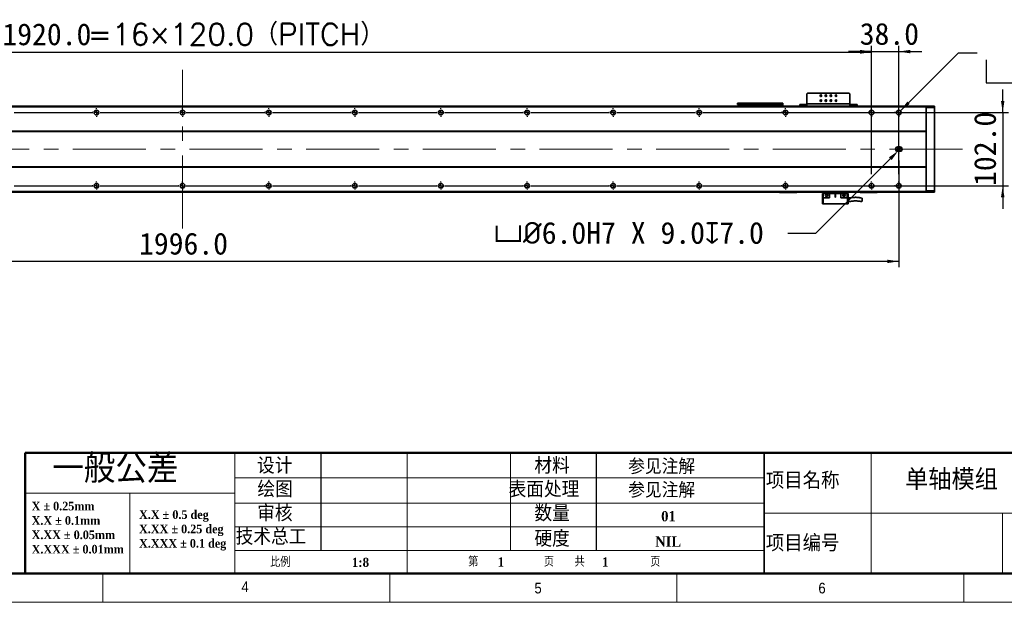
# Model space of a CAD drawing. Header units: millimetres. Extents: x 40 to 3320, y 40 to 2336.
# Tile 4 of 10: x 1164 to 2536, y 40 to 851. Entities that reach past the tile are written whole.
import ezdxf

# ---------------------------------------------------------------- set-up
doc = ezdxf.new("R2010")
doc.units = ezdxf.units.MM
doc.header["$LTSCALE"] = 8
doc.header["$PDSIZE"] = -1
doc.linetypes.add('CENTERX2', pattern=[20.32, 12.7, -2.54, 2.54, -2.54])
doc.layers.add('DIMNS', color=7, linetype='Continuous')
doc.layers.add('黑色实线', color=7, linetype='Continuous')
doc.styles.add('SLDTEXTSTYLE1', font='Gothic.ttf', dxfattribs={"width": 0.913})
doc.styles.add('SLDTEXTSTYLE2', font='timesbd.ttf', dxfattribs={"width": 0.933})
doc.styles.add('SLDTEXTSTYLE3', font='txt', dxfattribs={"bigfont": 'bigfont'})
doc.styles.add('SLDTEXTSTYLE4', font='txt', dxfattribs={"bigfont": 'bigfont'})
doc.styles.add('SLDTEXTSTYLE7', font='timesbd.ttf', dxfattribs={"width": 0.933, "bigfont": 'bigfont'})
doc.styles.add('SLDTEXTSTYLE8', font='txt')
doc.styles.add('SLDTEXTSTYLE9', font='txt', dxfattribs={"bigfont": 'bigfont'})
doc.dimstyles.new('SLDDIMSTYLE0', dxfattribs={"dimtxt": 30.4, "dimasz": 16, "dimexe": 0, "dimexo": 0.0625, "dimgap": 7.6, "dimtad": 2, "dimdec": 1, "dimrnd": 1e-09, "dimzin": 4, "dimdsep": 46, "dimtxsty": 'SLDTEXTSTYLE8', "dimsah": 1, "dimcen": 0.09, "dimadec": 0, "dimazin": 1, "dimtfac": 1, "dimtdec": 1, "dimtmove": 0, "dimatfit": 0, "dimfxl": 0, "dimfrac": 2, "dimtolj": 1, "dimtzin": 12, "dimarcsym": 0})
doc.dimstyles.new('SLDDIMSTYLE6', dxfattribs={"dimtxt": 30.4, "dimasz": 16, "dimexe": 0, "dimexo": 0.0625, "dimgap": 7.6, "dimtad": 2, "dimdec": 1, "dimrnd": 1e-09, "dimzin": 4, "dimdsep": 46, "dimtxsty": 'SLDTEXTSTYLE8', "dimsah": 1, "dimcen": 0.09, "dimadec": 0, "dimazin": 1, "dimtfac": 1, "dimtdec": 1, "dimtofl": 0, "dimtmove": 0, "dimatfit": 3, "dimfxl": 0, "dimfrac": 2, "dimtolj": 1, "dimtzin": 12, "dimarcsym": 0})
doc.dimstyles.new('SLDDIMSTYLE7', dxfattribs={"dimtxt": 30.4, "dimasz": 16, "dimexe": 0, "dimexo": 0.0625, "dimgap": 7.6, "dimtad": 0, "dimtih": 1, "dimtoh": 1, "dimdec": 1, "dimrnd": 1e-09, "dimzin": 4, "dimdsep": 46, "dimtxsty": 'SLDTEXTSTYLE8', "dimsah": 1, "dimcen": 0, "dimadec": 0, "dimazin": 1, "dimtfac": 1, "dimtdec": 1, "dimtofl": 0, "dimtmove": 0, "dimatfit": 3, "dimfxl": 0, "dimfrac": 2, "dimtolj": 1, "dimtzin": 12, "dimarcsym": 0})
doc.dimstyles.new('SLDDIMSTYLE8', dxfattribs={"dimtxt": 30.4, "dimasz": 16, "dimexe": 0, "dimexo": 0.0625, "dimgap": 7.6, "dimtad": 0, "dimtih": 1, "dimtoh": 1, "dimdec": 1, "dimrnd": 1e-09, "dimzin": 4, "dimdsep": 46, "dimtxsty": 'SLDTEXTSTYLE8', "dimsah": 1, "dimcen": 0, "dimadec": 0, "dimazin": 1, "dimtfac": 1, "dimtdec": 1, "dimtofl": 0, "dimtmove": 0, "dimatfit": 3, "dimfxl": 0, "dimfrac": 2, "dimtolj": 1, "dimtzin": 12, "dimarcsym": 0})

# ---------------------------------------------------------------- blocks, each defined once
blk = doc.blocks.new('SW_NOTE_0')
at = {"color": 0, "linetype": 'Continuous', "lineweight": 0, "char_height": 12, "attachment_point": 1, "style": 'SLDTEXTSTYLE2'}
for s, insert in [('X.X ± 0.5 deg', (0, 15.8)), ('X.XX ± 0.25 deg', (0, -4.2)), ('X.XXX ± 0.1 deg', (0, -24.2))]:
    blk.add_mtext(s, dxfattribs=dict(at, insert=insert))
blk = doc.blocks.new('SW_NOTE_1')
at = {"color": 0, "linetype": 'Continuous', "lineweight": 0, "char_height": 12, "attachment_point": 1, "style": 'SLDTEXTSTYLE2'}
for s, insert in [('X ± 0.25mm ', (0, 15.8)), ('X.X ± 0.1mm', (0, -4.2))]:
    blk.add_mtext(s, dxfattribs=dict(at, insert=insert))
blk = doc.blocks.new('SW_NOTE_2')
at = {"color": 0, "linetype": 'Continuous', "lineweight": 0, "char_height": 12, "attachment_point": 1, "style": 'SLDTEXTSTYLE2'}
for s, insert in [('X.XX ± 0.05mm', (0, 15.8)), ('X.XXX ± 0.01mm', (0, -4.2))]:
    blk.add_mtext(s, dxfattribs=dict(at, insert=insert))
blk = doc.blocks.new('_D_28')
at = {"layer": 'Defpoints', "color": 0}
for p in [(2388.6, 668.8), (2390.7, 671)]:
    blk.add_point(p, dxfattribs=at)
at = {"layer": '黑色实线', "color": 0, "lineweight": -2}
for p, q in [((2273.6, 553.9), (2377.3, 657.5)), ((2234.5, 553.9), (2273.6, 553.9))]:
    blk.add_line(p, q, dxfattribs=at)
at = {"layer": '黑色实线', "color": 0}
blk.add_solid([(2375.4, 659.4), (2379.2, 655.6), (2388.6, 668.8)], dxfattribs=at)
at = {"layer": '黑色实线', "color": 0, "insert": (1824.9, 569.6), "char_height": 30.4, "attachment_point": 1, "style": 'SLDTEXTSTYLE8'}
blk.add_mtext('\\A1;{\\fGDT|b0|i0|c134|p2;v\\fISOCPEUR|b0|i0|c134|p34;%%C}6.0H7 X 9.0{\\fGDT|b0|i0|c134|p2;x}7.0', dxfattribs=at)
blk = doc.blocks.new('_D_29')
at = {"layer": '黑色实线'}
for p, q in [((393.2, 660.8), (393.2, 506.7)), ((2389.2, 655.3), (2389.2, 506.7)), ((2389.2, 514.7), (393.2, 514.7))]:
    blk.add_line(p, q, dxfattribs=at)
for points in [[(393.2, 514.7), (409.2, 512.3), (409.2, 517.1)], [(2389.2, 514.7), (2373.2, 517.1), (2373.2, 512.3)]]:
    blk.add_solid(points, dxfattribs=at)
at = {"layer": '黑色实线', "insert": (1330.5, 554.6), "char_height": 30.4, "attachment_point": 1, "style": 'SLDTEXTSTYLE8'}
blk.add_mtext('1996.0', dxfattribs=at)
blk = doc.blocks.new('SW_SYMBOL_HOLE_SPOT')
at = {"layer": '黑色实线', "color": 0}
for p, q in [((0, 7000), (0, 600)), ((12800, 600), (12800, 7000)), ((0, 600), (12800, 600))]:
    blk.add_line(p, q, dxfattribs=at)
blk = doc.blocks.new('SW_SYMBOL_HOLE_DEPTH')
at = {"layer": '黑色实线', "color": 0}
for p, q in [((0, 7000), (6400, 7000)), ((3200, 7000), (3200, 600)), ((800, 4440), (3200, 600)), ((5600, 4440), (3200, 600))]:
    blk.add_line(p, q, dxfattribs=at)
blk = doc.blocks.new('_D_30')
at = {"layer": '黑色实线'}
for p, q in [((2391.6, 724.3), (2472.6, 805.3)), ((2472.6, 805.3), (2498.3, 805.3))]:
    blk.add_line(p, q, dxfattribs=at)
blk.add_solid([(2391.6, 724.3), (2404.6, 733.9), (2401.2, 737.3)], dxfattribs=at)
at = {"layer": '黑色实线', "xscale": 0.004985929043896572, "yscale": 0.004985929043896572, "zscale": 0.004985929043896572}
for name, p in [('SW_SYMBOL_HOLE_SPOT', (2511, 760.3)), ('SW_SYMBOL_HOLE_DEPTH', (2739, 760.3))]:
    blk.add_blockref(name, p, dxfattribs=at)
at = {"layer": '黑色实线', "char_height": 30.4, "attachment_point": 1, "style": 'SLDTEXTSTYLE8'}
for s, insert in [('38X ', (2619.6, 845.5)), ('%%c', (2698.7, 845.2)), (' THROUGH HOLE', (2745.6, 845.5)), ('%%c', (2595, 795.5)), (' 11.0 ', (2642, 795.8)), (' 42.0(UPSIDE DOWN)', (2783.5, 795.8))]:
    blk.add_mtext(s, dxfattribs=dict(at, insert=insert))
blk = doc.blocks.new('_D_31')
at = {"layer": '黑色实线'}
for p, q in [((2534.1, 722), (2534.1, 754)), ((2127.2, 722), (2542.1, 722)), ((2534.1, 722), (2534.1, 620)), ((2127.2, 620), (2542.1, 620)), ((2534.1, 620), (2534.1, 588))]:
    blk.add_line(p, q, dxfattribs=at)
for points in [[(2534.1, 722), (2536.5, 738), (2531.7, 738)], [(2534.1, 620), (2531.7, 604), (2536.5, 604)]]:
    blk.add_solid(points, dxfattribs=at)
at = {"layer": '黑色实线', "insert": (2494.2, 619.7), "char_height": 30.4, "attachment_point": 1, "rotation": 90, "style": 'SLDTEXTSTYLE8'}
blk.add_mtext('102.0', dxfattribs=at)
blk = doc.blocks.new('_D_32')
at = {"layer": '黑色实线'}
for p, q in [((431.2, 738), (431.2, 814.2)), ((2351.2, 738), (2351.2, 814.2)), ((431.2, 806.2), (2351.2, 806.2))]:
    blk.add_line(p, q, dxfattribs=at)
for points in [[(431.2, 806.2), (447.2, 803.8), (447.2, 808.6)], [(2351.2, 806.2), (2335.2, 808.6), (2335.2, 803.8)]]:
    blk.add_solid(points, dxfattribs=at)
at = {"layer": '黑色实线', "char_height": 30.4, "attachment_point": 1}
for s, insert, style in [('=16×120.0（PITCH）', (1259, 846.1), 'SLDTEXTSTYLE9'), ('1920.0', (1140.1, 846.1), 'SLDTEXTSTYLE8')]:
    blk.add_mtext(s, dxfattribs=dict(at, insert=insert, style=style))
blk = doc.blocks.new('_D_35')
at = {"layer": '黑色实线'}
for p, q in [((2351.2, 636), (2351.2, 814.8)), ((2389.2, 636), (2389.2, 814.8)), ((2351.2, 806.8), (2319.2, 806.8)), ((2351.2, 806.8), (2389.2, 806.8)), ((2389.2, 806.8), (2421.2, 806.8))]:
    blk.add_line(p, q, dxfattribs=at)
for points in [[(2351.2, 806.8), (2335.2, 809.2), (2335.2, 804.4)], [(2389.2, 806.8), (2405.2, 804.4), (2405.2, 809.2)]]:
    blk.add_solid(points, dxfattribs=at)
at = {"layer": '黑色实线', "insert": (2334.8, 846.7), "char_height": 30.4, "attachment_point": 1, "style": 'SLDTEXTSTYLE8'}
blk.add_mtext('38.0', dxfattribs=at)
blk = doc.blocks.new('SW_CENTERMARKSYMBOL_1')
at = {"layer": '黑色实线', "color": 0}
for p, q in [((485.08, 0), (594.92, 0)), ((594.92, 0), (594.16, 0)), ((600, 0), (597.46, 0)), ((600, 0), (597.46, 0)), ((600, 0), (597.46, 0)), ((600, 0), (597.46, 0)), ((600, 0), (597.46, 0)), ((600, 0), (597.46, 0)), ((600, 0), (597.46, 0)), ((600, 0), (597.46, 0)), ((600, 5.08), (600, 5.84)), ((600, 0), (600, 2.54)), ((600, 0), (600, 2.54)), ((600, 0), (600, 2.54)), ((600, 0), (600, 2.54)), ((600, 0), (600, 2.54)), ((600, 0), (600, 2.54)), ((600, 0), (600, 2.54)), ((600, 0), (600, 2.54)), ((600, 0), (600, -2.54)), ((600, 0), (602.54, 0)), ((600, 0), (600, -2.54)), ((600, 0), (602.54, 0)), ((600, 0), (600, -2.54)), ((600, 0), (602.54, 0)), ((600, 0), (600, -2.54)), ((600, 0), (602.54, 0)), ((600, 0), (600, -2.54)), ((600, 0), (602.54, 0)), ((600, 0), (600, -2.54)), ((600, 0), (602.54, 0)), ((600, 0), (600, -2.54)), ((600, 0), (602.54, 0)), ((600, 0), (600, -2.54)), ((600, 0), (602.54, 0)), ((605.08, 0), (605.84, 0)), ((605.08, 0), (714.92, 0)), ((714.92, 0), (714.16, 0)), ((720, 0), (717.46, 0)), ((720, 0), (717.46, 0)), ((720, 0), (717.46, 0)), ((720, 0), (717.46, 0)), ((720, 0), (717.46, 0)), ((720, 0), (717.46, 0)), ((720, 0), (717.46, 0)), ((720, 0), (717.46, 0)), ((720, 0), (717.46, 0)), ((720, 5.08), (720, 5.84)), ((720, 0), (720, 2.54)), ((720, 0), (720, 2.54)), ((720, 0), (720, 2.54)), ((720, 0), (720, 2.54)), ((720, 0), (720, 2.54)), ((720, 0), (720, 2.54)), ((720, 0), (720, 2.54)), ((720, 0), (720, 2.54)), ((720, 0), (720, 2.54)), ((720, 0), (720, -2.54)), ((720, 0), (722.54, 0)), ((720, 0), (720, -2.54)), ((720, 0), (722.54, 0)), ((720, 0), (720, -2.54)), ((720, 0), (722.54, 0)), ((720, 0), (720, -2.54)), ((720, 0), (722.54, 0)), ((720, 0), (720, -2.54)), ((720, 0), (722.54, 0)), ((720, 0), (720, -2.54)), ((720, 0), (722.54, 0)), ((720, 0), (720, -2.54)), ((720, 0), (722.54, 0)), ((720, 0), (720, -2.54)), ((720, 0), (722.54, 0)), ((720, 0), (720, -2.54)), ((720, 0), (722.54, 0)), ((725.08, 0), (725.84, 0)), ((725.08, 0), (834.92, 0)), ((834.92, 0), (834.16, 0)), ((840, 0), (837.46, 0)), ((840, 0), (837.46, 0)), ((840, 0), (837.46, 0)), ((840, 0), (837.46, 0)), ((840, 0), (837.46, 0)), ((840, 0), (837.46, 0)), ((840, 0), (837.46, 0)), ((840, 0), (837.46, 0)), ((840, 5.08), (840, 5.84)), ((840, 0), (840, 2.54)), ((840, 0), (840, 2.54)), ((840, 0), (840, 2.54)), ((840, 0), (840, 2.54)), ((840, 0), (840, 2.54)), ((840, 0), (840, 2.54)), ((840, 0), (840, 2.54)), ((840, 0), (840, 2.54)), ((840, 0), (840, -2.54)), ((840, 0), (842.54, 0)), ((840, 0), (840, -2.54)), ((840, 0), (842.54, 0)), ((840, 0), (840, -2.54)), ((840, 0), (842.54, 0)), ((840, 0), (840, -2.54)), ((840, 0), (842.54, 0)), ((840, 0), (840, -2.54)), ((840, 0), (842.54, 0)), ((840, 0), (840, -2.54)), ((840, 0), (842.54, 0)), ((840, 0), (840, -2.54)), ((840, 0), (842.54, 0)), ((840, 0), (840, -2.54)), ((840, 0), (842.54, 0)), ((845.08, 0), (845.84, 0)), ((845.08, 0), (954.92, 0)), ((954.92, 0), (954.16, 0)), ((960, 0), (957.46, 0)), ((960, 0), (957.46, 0)), ((960, 0), (957.46, 0)), ((960, 0), (957.46, 0)), ((960, 0), (957.46, 0)), ((960, 0), (957.46, 0)), ((960, 0), (957.46, 0)), ((960, 5.08), (960, 5.84)), ((960, 0), (960, 2.54)), ((960, 0), (960, 2.54)), ((960, 0), (960, 2.54)), ((960, 0), (960, 2.54)), ((960, 0), (960, 2.54)), ((960, 0), (960, 2.54)), ((960, 0), (960, 2.54)), ((960, 0), (960, -2.54)), ((960, 0), (962.54, 0)), ((960, 0), (960, -2.54)), ((960, 0), (962.54, 0)), ((960, 0), (960, -2.54)), ((960, 0), (962.54, 0)), ((960, 0), (960, -2.54)), ((960, 0), (962.54, 0)), ((960, 0), (960, -2.54)), ((960, 0), (962.54, 0)), ((960, 0), (960, -2.54)), ((960, 0), (962.54, 0)), ((960, 0), (960, -2.54)), ((960, 0), (962.54, 0)), ((965.08, 0), (965.84, 0)), ((965.08, 0), (1074.92, 0)), ((1074.92, 0), (1074.16, 0)), ((1080, 0), (1077.46, 0)), ((1080, 0), (1077.46, 0)), ((1080, 0), (1077.46, 0)), ((1080, 0), (1077.46, 0)), ((1080, 0), (1077.46, 0)), ((1080, 0), (1077.46, 0)), ((1080, 5.08), (1080, 5.84)), ((1080, 0), (1080, 2.54)), ((1080, 0), (1080, 2.54)), ((1080, 0), (1080, 2.54)), ((1080, 0), (1080, 2.54)), ((1080, 0), (1080, 2.54)), ((1080, 0), (1080, 2.54)), ((1080, 0), (1080, -2.54)), ((1080, 0), (1082.54, 0)), ((1080, 0), (1080, -2.54)), ((1080, 0), (1082.54, 0)), ((1080, 0), (1080, -2.54)), ((1080, 0), (1082.54, 0)), ((1080, 0), (1080, -2.54)), ((1080, 0), (1082.54, 0)), ((1080, 0), (1080, -2.54)), ((1080, 0), (1082.54, 0)), ((1080, 0), (1080, -2.54)), ((1080, 0), (1082.54, 0)), ((1085.08, 0), (1085.84, 0)), ((1085.08, 0), (1194.92, 0)), ((1194.92, 0), (1194.16, 0)), ((1200, 0), (1197.46, 0)), ((1200, 0), (1197.46, 0)), ((1200, 0), (1197.46, 0)), ((1200, 0), (1197.46, 0)), ((1200, 0), (1197.46, 0)), ((1200, 5.08), (1200, 5.84)), ((1200, 0), (1200, 2.54)), ((1200, 0), (1200, 2.54)), ((1200, 0), (1200, 2.54)), ((1200, 0), (1200, 2.54)), ((1200, 0), (1200, 2.54)), ((1200, 0), (1200, -2.54)), ((1200, 0), (1202.54, 0)), ((1200, 0), (1200, -2.54)), ((1200, 0), (1202.54, 0)), ((1200, 0), (1200, -2.54)), ((1200, 0), (1202.54, 0)), ((1200, 0), (1200, -2.54)), ((1200, 0), (1202.54, 0)), ((1200, 0), (1200, -2.54)), ((1200, 0), (1202.54, 0)), ((1205.08, 0), (1205.84, 0)), ((1205.08, 0), (1314.92, 0)), ((1314.92, 0), (1314.16, 0)), ((1320, 0), (1317.46, 0)), ((1320, 0), (1317.46, 0)), ((1320, 0), (1317.46, 0)), ((1320, 0), (1317.46, 0)), ((1320, 5.08), (1320, 5.84)), ((1320, 0), (1320, 2.54)), ((1320, 0), (1320, 2.54)), ((1320, 0), (1320, 2.54)), ((1320, 0), (1320, 2.54)), ((1320, 0), (1320, -2.54)), ((1320, 0), (1322.54, 0)), ((1320, 0), (1320, -2.54)), ((1320, 0), (1322.54, 0)), ((1320, 0), (1320, -2.54)), ((1320, 0), (1322.54, 0)), ((1320, 0), (1320, -2.54)), ((1320, 0), (1322.54, 0)), ((1325.08, 0), (1325.84, 0)), ((1325.08, 0), (1434.92, 0)), ((1434.92, 0), (1434.16, 0)), ((1440, 0), (1437.46, 0)), ((1440, 0), (1437.46, 0)), ((1440, 0), (1437.46, 0)), ((1440, 5.08), (1440, 5.84)), ((1440, 0), (1440, 2.54)), ((1440, 0), (1440, 2.54)), ((1440, 0), (1440, 2.54)), ((1440, 0), (1440, -2.54)), ((1440, 0), (1442.54, 0)), ((1440, 0), (1440, -2.54)), ((1440, 0), (1442.54, 0)), ((1440, 0), (1440, -2.54)), ((1440, 0), (1442.54, 0)), ((1445.08, 0), (1445.84, 0)), ((1445.08, 0), (1554.92, 0)), ((1554.92, 0), (1554.16, 0)), ((1560, 0), (1557.46, 0)), ((1560, 0), (1557.46, 0)), ((1560, 5.08), (1560, 5.84)), ((1560, 0), (1560, 2.54)), ((1560, 0), (1560, 2.54)), ((1560, 0), (1560, -2.54)), ((1560, 0), (1562.54, 0)), ((1560, 0), (1560, -2.54)), ((1560, 0), (1562.54, 0)), ((1565.08, 0), (1565.84, 0)), ((1565.08, 0), (1674.92, 0)), ((1680, 0), (1677.46, 0)), ((1680, 5.08), (1680, 5.84)), ((1680, 0), (1680, 2.54)), ((1680, 0), (1680, -2.54)), ((1680, 0), (1682.54, 0)), ((1685.08, 0), (1685.84, 0)), ((600, -5.08), (600, -5.84)), ((720, -5.08), (720, -5.84)), ((840, -5.08), (840, -5.84)), ((960, -5.08), (960, -5.84)), ((1080, -5.08), (1080, -5.84)), ((1200, -5.08), (1200, -5.84)), ((1320, -5.08), (1320, -5.84)), ((1440, -5.08), (1440, -5.84)), ((1560, -5.08), (1560, -5.84)), ((1680, -5.08), (1680, -5.84))]:
    blk.add_line(p, q, dxfattribs=at)
blk = doc.blocks.new('SW_CENTERMARKSYMBOL_2')
at = {"layer": '黑色实线', "color": 0}
for p, q in [((365.08, 0), (474.92, 0)), ((474.92, 0), (474.16, 0)), ((480, 0), (477.46, 0)), ((480, 0), (477.46, 0)), ((480, 0), (477.46, 0)), ((480, 0), (477.46, 0)), ((480, 0), (477.46, 0)), ((480, 0), (477.46, 0)), ((480, 0), (477.46, 0)), ((480, 0), (477.46, 0)), ((480, 5.08), (480, 5.84)), ((480, 0), (480, 2.54)), ((480, 0), (480, 2.54)), ((480, 0), (480, 2.54)), ((480, 0), (480, 2.54)), ((480, 0), (480, 2.54)), ((480, 0), (480, 2.54)), ((480, 0), (480, 2.54)), ((480, 0), (480, 2.54)), ((480, 0), (480, -2.54)), ((480, 0), (482.54, 0)), ((480, 0), (480, -2.54)), ((480, 0), (482.54, 0)), ((480, 0), (480, -2.54)), ((480, 0), (482.54, 0)), ((480, 0), (480, -2.54)), ((480, 0), (482.54, 0)), ((480, 0), (480, -2.54)), ((480, 0), (482.54, 0)), ((480, 0), (480, -2.54)), ((480, 0), (482.54, 0)), ((480, 0), (480, -2.54)), ((480, 0), (482.54, 0)), ((480, 0), (480, -2.54)), ((480, 0), (482.54, 0)), ((485.08, 0), (485.84, 0)), ((485.08, 0), (594.92, 0)), ((594.92, 0), (594.16, 0)), ((600, 0), (597.46, 0)), ((600, 0), (597.46, 0)), ((600, 0), (597.46, 0)), ((600, 0), (597.46, 0)), ((600, 0), (597.46, 0)), ((600, 0), (597.46, 0)), ((600, 0), (597.46, 0)), ((600, 0), (597.46, 0)), ((600, 0), (597.46, 0)), ((600, 5.08), (600, 5.84)), ((600, 0), (600, 2.54)), ((600, 0), (600, 2.54)), ((600, 0), (600, 2.54)), ((600, 0), (600, 2.54)), ((600, 0), (600, 2.54)), ((600, 0), (600, 2.54)), ((600, 0), (600, 2.54)), ((600, 0), (600, 2.54)), ((600, 0), (600, 2.54)), ((600, 0), (600, -2.54)), ((600, 0), (602.54, 0)), ((600, 0), (600, -2.54)), ((600, 0), (602.54, 0)), ((600, 0), (600, -2.54)), ((600, 0), (602.54, 0)), ((600, 0), (600, -2.54)), ((600, 0), (602.54, 0)), ((600, 0), (600, -2.54)), ((600, 0), (602.54, 0)), ((600, 0), (600, -2.54)), ((600, 0), (602.54, 0)), ((600, 0), (600, -2.54)), ((600, 0), (602.54, 0)), ((600, 0), (600, -2.54)), ((600, 0), (602.54, 0)), ((600, 0), (600, -2.54)), ((600, 0), (602.54, 0)), ((605.08, 0), (605.84, 0)), ((605.08, 0), (714.92, 0)), ((714.92, 0), (714.16, 0)), ((720, 0), (717.46, 0)), ((720, 0), (717.46, 0)), ((720, 0), (717.46, 0)), ((720, 0), (717.46, 0)), ((720, 0), (717.46, 0)), ((720, 0), (717.46, 0)), ((720, 0), (717.46, 0)), ((720, 0), (717.46, 0)), ((720, 5.08), (720, 5.84)), ((720, 0), (720, 2.54)), ((720, 0), (720, 2.54)), ((720, 0), (720, 2.54)), ((720, 0), (720, 2.54)), ((720, 0), (720, 2.54)), ((720, 0), (720, 2.54)), ((720, 0), (720, 2.54)), ((720, 0), (720, 2.54)), ((720, 0), (720, -2.54)), ((720, 0), (722.54, 0)), ((720, 0), (720, -2.54)), ((720, 0), (722.54, 0)), ((720, 0), (720, -2.54)), ((720, 0), (722.54, 0)), ((720, 0), (720, -2.54)), ((720, 0), (722.54, 0)), ((720, 0), (720, -2.54)), ((720, 0), (722.54, 0)), ((720, 0), (720, -2.54)), ((720, 0), (722.54, 0)), ((720, 0), (720, -2.54)), ((720, 0), (722.54, 0)), ((720, 0), (720, -2.54)), ((720, 0), (722.54, 0)), ((725.08, 0), (725.84, 0)), ((725.08, 0), (834.92, 0)), ((834.92, 0), (834.16, 0)), ((840, 0), (837.46, 0)), ((840, 0), (837.46, 0)), ((840, 0), (837.46, 0)), ((840, 0), (837.46, 0)), ((840, 0), (837.46, 0)), ((840, 0), (837.46, 0)), ((840, 0), (837.46, 0)), ((840, 5.08), (840, 5.84)), ((840, 0), (840, 2.54)), ((840, 0), (840, 2.54)), ((840, 0), (840, 2.54)), ((840, 0), (840, 2.54)), ((840, 0), (840, 2.54)), ((840, 0), (840, 2.54)), ((840, 0), (840, 2.54)), ((840, 0), (840, -2.54)), ((840, 0), (842.54, 0)), ((840, 0), (840, -2.54)), ((840, 0), (842.54, 0)), ((840, 0), (840, -2.54)), ((840, 0), (842.54, 0)), ((840, 0), (840, -2.54)), ((840, 0), (842.54, 0)), ((840, 0), (840, -2.54)), ((840, 0), (842.54, 0)), ((840, 0), (840, -2.54)), ((840, 0), (842.54, 0)), ((840, 0), (840, -2.54)), ((840, 0), (842.54, 0)), ((845.08, 0), (845.84, 0)), ((845.08, 0), (954.92, 0)), ((954.92, 0), (954.16, 0)), ((960, 0), (957.46, 0)), ((960, 0), (957.46, 0)), ((960, 0), (957.46, 0)), ((960, 0), (957.46, 0)), ((960, 0), (957.46, 0)), ((960, 0), (957.46, 0)), ((960, 5.08), (960, 5.84)), ((960, 0), (960, 2.54)), ((960, 0), (960, 2.54)), ((960, 0), (960, 2.54)), ((960, 0), (960, 2.54)), ((960, 0), (960, 2.54)), ((960, 0), (960, 2.54)), ((960, 0), (960, -2.54)), ((960, 0), (962.54, 0)), ((960, 0), (960, -2.54)), ((960, 0), (962.54, 0)), ((960, 0), (960, -2.54)), ((960, 0), (962.54, 0)), ((960, 0), (960, -2.54)), ((960, 0), (962.54, 0)), ((960, 0), (960, -2.54)), ((960, 0), (962.54, 0)), ((960, 0), (960, -2.54)), ((960, 0), (962.54, 0)), ((965.08, 0), (965.84, 0)), ((965.08, 0), (1074.92, 0)), ((1074.92, 0), (1074.16, 0)), ((1080, 0), (1077.46, 0)), ((1080, 0), (1077.46, 0)), ((1080, 0), (1077.46, 0)), ((1080, 0), (1077.46, 0)), ((1080, 0), (1077.46, 0)), ((1080, 5.08), (1080, 5.84)), ((1080, 0), (1080, 2.54)), ((1080, 0), (1080, 2.54)), ((1080, 0), (1080, 2.54)), ((1080, 0), (1080, 2.54)), ((1080, 0), (1080, 2.54)), ((1080, 0), (1080, -2.54)), ((1080, 0), (1082.54, 0)), ((1080, 0), (1080, -2.54)), ((1080, 0), (1082.54, 0)), ((1080, 0), (1080, -2.54)), ((1080, 0), (1082.54, 0)), ((1080, 0), (1080, -2.54)), ((1080, 0), (1082.54, 0)), ((1080, 0), (1080, -2.54)), ((1080, 0), (1082.54, 0)), ((1085.08, 0), (1085.84, 0)), ((1085.08, 0), (1194.92, 0)), ((1194.92, 0), (1194.16, 0)), ((1200, 0), (1197.46, 0)), ((1200, 0), (1197.46, 0)), ((1200, 0), (1197.46, 0)), ((1200, 0), (1197.46, 0)), ((1200, 5.08), (1200, 5.84)), ((1200, 0), (1200, 2.54)), ((1200, 0), (1200, 2.54)), ((1200, 0), (1200, 2.54)), ((1200, 0), (1200, 2.54)), ((1200, 0), (1200, -2.54)), ((1200, 0), (1202.54, 0)), ((1200, 0), (1200, -2.54)), ((1200, 0), (1202.54, 0)), ((1200, 0), (1200, -2.54)), ((1200, 0), (1202.54, 0)), ((1200, 0), (1200, -2.54)), ((1200, 0), (1202.54, 0)), ((1205.08, 0), (1205.84, 0)), ((1205.08, 0), (1314.92, 0)), ((1314.92, 0), (1314.16, 0)), ((1320, 0), (1317.46, 0)), ((1320, 0), (1317.46, 0)), ((1320, 0), (1317.46, 0)), ((1320, 5.08), (1320, 5.84)), ((1320, 0), (1320, 2.54)), ((1320, 0), (1320, 2.54)), ((1320, 0), (1320, 2.54)), ((1320, 0), (1320, -2.54)), ((1320, 0), (1322.54, 0)), ((1320, 0), (1320, -2.54)), ((1320, 0), (1322.54, 0)), ((1320, 0), (1320, -2.54)), ((1320, 0), (1322.54, 0)), ((1325.08, 0), (1325.84, 0)), ((1325.08, 0), (1434.92, 0)), ((1434.92, 0), (1434.16, 0)), ((1440, 0), (1437.46, 0)), ((1440, 0), (1437.46, 0)), ((1440, 5.08), (1440, 5.84)), ((1440, 0), (1440, 2.54)), ((1440, 0), (1440, 2.54)), ((1440, 0), (1440, -2.54)), ((1440, 0), (1442.54, 0)), ((1440, 0), (1440, -2.54)), ((1440, 0), (1442.54, 0)), ((1445.08, 0), (1445.84, 0)), ((1445.08, 0), (1554.92, 0)), ((1560, 0), (1557.46, 0)), ((1560, 5.08), (1560, 5.84)), ((1560, 0), (1560, 2.54)), ((1560, 0), (1560, -2.54)), ((1560, 0), (1562.54, 0)), ((1565.08, 0), (1565.84, 0)), ((480, -5.08), (480, -5.84)), ((600, -5.08), (600, -5.84)), ((720, -5.08), (720, -5.84)), ((840, -5.08), (840, -5.84)), ((960, -5.08), (960, -5.84)), ((1080, -5.08), (1080, -5.84)), ((1200, -5.08), (1200, -5.84)), ((1320, -5.08), (1320, -5.84)), ((1440, -5.08), (1440, -5.84)), ((1560, -5.08), (1560, -5.84))]:
    blk.add_line(p, q, dxfattribs=at)
blk = doc.blocks.new('SW_CENTERMARKSYMBOL_3')
at = {"layer": '黑色实线', "color": 0}
for p, q in [((-5.08, 0), (-5.84, 0)), ((0, 0), (-2.54, 0)), ((0, 5.08), (0, 5.84)), ((0, 0), (0, 2.54)), ((0, 0), (0, -2.54)), ((0, 0), (2.54, 0)), ((5.08, 0), (5.84, 0)), ((0, -5.08), (0, -5.84))]:
    blk.add_line(p, q, dxfattribs=at)
blk = doc.blocks.new('SW_CENTERMARKSYMBOL_4')
at = {"layer": '黑色实线', "color": 0}
for p, q in [((-5.08, 0), (-5.84, 0)), ((0, 0), (-2.54, 0)), ((0, 5.08), (0, 5.84)), ((0, 0), (0, 2.54)), ((0, 0), (0, -2.54)), ((0, 0), (2.54, 0)), ((5.08, 0), (5.84, 0)), ((0, -5.08), (0, -5.84))]:
    blk.add_line(p, q, dxfattribs=at)
blk = doc.blocks.new('SW_CENTERMARKSYMBOL_5')
at = {"layer": '黑色实线', "color": 0}
for p, q in [((-5.08, 0), (-5.54, 0)), ((0, 0), (-2.54, 0)), ((0, 5.08), (0, 5.54)), ((0, 0), (0, 2.54)), ((0, 0), (2.54, 0)), ((0, 0), (0, -2.54)), ((5.08, 0), (5.54, 0)), ((0, -5.08), (0, -5.54))]:
    blk.add_line(p, q, dxfattribs=at)
blk = doc.blocks.new('SW_DOWELSYMBOL_5')
at = {"linetype": 'Continuous', "lineweight": 18}
h = blk.add_hatch(color=0, dxfattribs=at)
edge = h.paths.add_edge_path(flags=0)
edge.add_arc((0, 0), 3, 180, 270)
edge.add_line((0, -3), (0, 0))
edge.add_line((0, 0), (-3, 0))
h = blk.add_hatch(color=0, dxfattribs=at)
edge = h.paths.add_edge_path(flags=0)
edge.add_arc((0, 0), 3, 0, 90)
edge.add_line((0, 3), (0, 0))
edge.add_line((0, 0), (3, 0))
at = {"layer": '黑色实线', "color": 0}
blk.add_circle((0, 0), 3, dxfattribs=at)
blk = doc.blocks.new('SW_DOWELSYMBOL_6')
at = {"linetype": 'Continuous', "lineweight": 18}
h = blk.add_hatch(color=0, dxfattribs=at)
edge = h.paths.add_edge_path(flags=0)
edge.add_arc((0, 0), 3, 180, 270)
edge.add_line((0, -3), (0, 0))
edge.add_line((0, 0), (-3, 0))
h = blk.add_hatch(color=0, dxfattribs=at)
edge = h.paths.add_edge_path(flags=0)
edge.add_arc((0, 0), 3, 0, 90)
edge.add_line((0, 3), (0, 0))
edge.add_line((0, 0), (3, 0))
at = {"layer": '黑色实线', "color": 0}
blk.add_circle((0, 0), 3, dxfattribs=at)

msp = doc.modelspace()

# ---------------------------------------------------------------- linework, layer by layer
at = {"color": 7, "linetype": 'Continuous', "lineweight": 35}
for p, q in [((2262.24, 748.77), (2261.24, 747.77)), ((2261.24, 747.77), (2261.24, 733.97)), ((2320.24, 748.77), (2262.24, 748.77)), ((2321.24, 747.77), (2320.24, 748.77)), ((2321.24, 733.97), (2321.24, 747.77)), ((2427.24, 730.97), (355.24, 730.97)), ((2427.24, 729.97), (355.24, 729.97)), ((2164.74, 732.97), (2164.74, 734.97)), ((2164.74, 734.97), (2165.74, 734.97)), ((2165.74, 732.97), (2164.74, 732.97)), ((2165.74, 734.97), (2165.74, 732.97)), ((2165.74, 734.97), (2219.74, 734.97)), ((2165.74, 732.97), (2219.74, 732.97)), ((2192.74, 731.13), (2192.74, 732.97)), ((2192.74, 731.13), (2227.74, 731.13)), ((2192.74, 730.97), (2192.74, 731.13)), ((2219.74, 732.97), (2219.74, 734.97)), ((2219.74, 734.97), (2227.74, 734.97)), ((2227.74, 732.97), (2219.74, 732.97)), ((2227.74, 734.97), (2227.74, 732.97)), ((2227.74, 732.97), (2227.74, 731.13)), ((2227.74, 731.13), (2227.74, 730.97)), ((2251.24, 730.97), (2251.24, 732.97)), ((2251.24, 732.97), (2252.24, 732.97)), ((2252.24, 732.97), (2252.24, 730.97)), ((2252.24, 732.97), (2260.24, 732.97)), ((2260.24, 732.97), (2260.24, 730.97)), ((2261.24, 732.97), (2260.24, 732.97)), ((2321.24, 733.97), (2261.24, 733.97)), ((2261.24, 730.97), (2261.24, 733.97)), ((2321.24, 733.97), (2321.24, 730.97)), ((2322.24, 732.97), (2321.24, 732.97)), ((2322.24, 732.97), (2322.24, 730.97)), ((2322.24, 732.97), (2330.24, 732.97)), ((2330.24, 730.97), (2330.24, 732.97)), ((2330.24, 732.97), (2331.24, 732.97)), ((2331.24, 732.97), (2331.24, 730.97)), ((2427.24, 730.67), (2427.54, 730.97)), ((2427.24, 729.97), (2427.24, 730.97)), ((2427.24, 695.97), (2427.24, 729.97)), ((2427.24, 728.84), (2427.54, 728.97)), ((2427.54, 730.97), (2427.54, 728.97)), ((2427.54, 730.97), (2438.94, 730.97)), ((2427.54, 728.97), (2427.54, 612.97)), ((2438.94, 728.97), (2427.54, 728.97)), ((2438.94, 728.97), (2438.94, 730.97)), ((2439.24, 730.67), (2438.94, 730.97)), ((2438.94, 612.97), (2438.94, 728.97)), ((2439.24, 728.84), (2438.94, 728.97)), ((2439.24, 730.67), (2439.24, 728.84)), ((2439.24, 728.84), (2439.24, 613.09)), ((2386.24, 723.34), (2386.24, 720.59)), ((2427.24, 695.97), (355.24, 695.97)), ((2427.24, 695.47), (355.24, 695.47)), ((2427.24, 695.97), (2427.24, 695.47)), ((2427.24, 646.47), (2427.24, 695.47)), ((2390.74, 673.97), (2387.74, 673.97)), ((2387.74, 667.97), (2390.74, 667.97)), ((2427.24, 646.47), (355.24, 646.47)), ((2427.24, 645.97), (355.24, 645.97)), ((2427.24, 645.97), (2427.24, 646.47)), ((2427.24, 611.97), (2427.24, 645.97)), ((2386.24, 621.34), (2386.24, 618.59)), ((2427.24, 611.97), (355.24, 611.97)), ((2427.24, 610.97), (355.24, 610.97)), ((2223.24, 610.77), (2223.24, 610.97)), ((2223.24, 610.77), (2224.24, 610.77)), ((2223.24, 610.77), (2223.54, 610.47)), ((2224.36, 610.47), (2223.54, 610.47)), ((2224.24, 610.97), (2224.24, 610.77)), ((2224.24, 610.77), (2246.24, 610.77)), ((2224.36, 610.47), (2224.24, 610.77)), ((2246.12, 610.47), (2224.36, 610.47)), ((2246.12, 610.47), (2246.24, 610.77)), ((2246.94, 610.47), (2246.12, 610.47)), ((2246.24, 610.77), (2246.24, 610.97)), ((2246.24, 610.77), (2247.24, 610.77)), ((2246.94, 610.47), (2247.24, 610.77)), ((2247.24, 610.97), (2247.24, 610.77)), ((2282.74, 609.07), (2282.74, 594.67)), ((2283.94, 609.07), (2282.74, 609.07)), ((2283.74, 609.07), (2283.74, 610.97)), ((2283.94, 609.07), (2283.94, 603.07)), ((2292.74, 609.07), (2283.94, 609.07)), ((2292.74, 609.07), (2300.49, 609.07)), ((2292.74, 609.07), (2292.74, 603.07)), ((2300.99, 609.07), (2300.49, 609.07)), ((2300.49, 609.07), (2300.49, 604.32)), ((2300.99, 609.07), (2308.74, 609.07)), ((2300.99, 604.32), (2300.99, 609.07)), ((2308.74, 603.07), (2308.74, 609.07)), ((2317.54, 609.07), (2308.74, 609.07)), ((2312.12, 607.52), (2312.29, 607.62)), ((2312.12, 607.52), (2312.29, 607.62)), ((2313.75, 607.12), (2313.88, 606.72)), ((2317.54, 603.07), (2317.54, 609.07)), ((2318.74, 609.07), (2317.54, 609.07)), ((2317.74, 609.07), (2317.74, 610.97)), ((2318.74, 594.67), (2318.74, 609.07)), ((2335.24, 610.77), (2335.24, 610.97)), ((2335.24, 610.77), (2336.24, 610.77)), ((2335.24, 610.77), (2335.54, 610.47)), ((2336.36, 610.47), (2335.54, 610.47)), ((2336.24, 610.97), (2336.24, 610.77)), ((2336.36, 610.47), (2336.24, 610.77)), ((2336.24, 610.77), (2358.24, 610.77)), ((2358.12, 610.47), (2336.36, 610.47)), ((2358.12, 610.47), (2358.24, 610.77)), ((2358.94, 610.47), (2358.12, 610.47)), ((2358.24, 610.77), (2358.24, 610.97)), ((2358.24, 610.77), (2359.24, 610.77)), ((2358.94, 610.47), (2359.24, 610.77)), ((2359.24, 610.97), (2359.24, 610.77)), ((2427.24, 613.09), (2427.54, 612.97)), ((2427.24, 611.97), (2427.24, 610.97)), ((2427.24, 611.27), (2427.54, 610.97)), ((2427.54, 612.97), (2427.54, 610.97)), ((2427.54, 612.97), (2438.94, 612.97)), ((2438.94, 610.97), (2427.54, 610.97)), ((2439.24, 613.09), (2438.94, 612.97)), ((2438.94, 610.97), (2438.94, 612.97)), ((2439.24, 611.27), (2438.94, 610.97)), ((2439.24, 613.09), (2439.24, 611.27)), ((2283.74, 594.67), (2282.74, 594.67)), ((2283.94, 603.07), (2283.74, 603.07)), ((2283.74, 594.67), (2283.74, 603.07)), ((2317.74, 594.67), (2283.74, 594.67)), ((2283.94, 603.07), (2292.74, 603.07)), ((2308.74, 603.07), (2317.54, 603.07)), ((2317.74, 603.07), (2317.54, 603.07)), ((2317.74, 603.07), (2317.74, 594.67)), ((2318.74, 594.67), (2317.74, 594.67)), ((2201.48, 248), (2201.48, 80))]:
    msp.add_line(p, q, dxfattribs=at)
at = {"color": 8, "linetype": 'Continuous', "lineweight": 35}
for p, q in [((2288.49, 739.47), (2286.99, 739.47)), ((2295.49, 739.47), (2293.99, 739.47))]:
    msp.add_line(p, q, dxfattribs=at)
at = {"color": 7, "linetype": 'Continuous', "lineweight": 50}
for p, q in [((1171.76, 248), (1171.76, 80)), ((1171.76, 248), (1464, 248)), ((3280, 248), (1464, 248)), ((80, 80), (3280, 80))]:
    msp.add_line(p, q, dxfattribs=at)
at = {"color": 7, "linetype": 'Continuous', "lineweight": 18}
for p, q in [((1464, 248), (1464, 220)), ((1464, 192), (1464, 248)), ((1464, 220), (1464, 248)), ((1704.34, 248), (1704.34, 80)), ((1848, 248), (1848, 112.05)), ((2350.6, 248), (2350.6, 80)), ((1464, 192), (1464, 220)), ((1464, 213.26), (2201.48, 213.26)), ((1464, 192), (1171.76, 192)), ((1317.88, 192), (1317.88, 80)), ((1464, 192), (1464, 80)), ((1464, 178.04), (2201.48, 178.04)), ((2201.48, 164), (2674.01, 164)), ((2533.82, 164), (2533.82, 80)), ((1464, 145.04), (2201.48, 145.04)), ((2201.48, 112.05), (1464, 112.05)), ((80, 80), (3280, 80)), ((984, 80), (3280, 80)), ((1280, 40), (1280, 80)), ((1680, 40), (1680, 80)), ((2080, 80), (2080, 40)), ((2480, 40), (2480, 80)), ((40, 40), (3320, 40))]:
    msp.add_line(p, q, dxfattribs=at)
at = {"color": 7, "linetype": 'Continuous', "lineweight": 35}
for centre, radius in [((2280.74, 745.47), 1.25), ((2287.74, 745.47), 1.25), ((2294.74, 745.47), 1.25), ((2301.74, 745.47), 1.25), ((2280.74, 738.47), 1.25), ((2287.74, 738.47), 1.25), ((2294.74, 738.47), 1.25), ((2301.74, 738.47), 1.25), ((1271.24, 721.97), 3.3), ((1391.24, 721.97), 3.3), ((1511.24, 721.97), 3.3), ((1631.24, 721.97), 3.3), ((1751.24, 721.97), 3.3), ((1871.24, 721.97), 3.3), ((1991.24, 721.97), 3.3), ((2111.24, 721.97), 3.3), ((2231.24, 721.97), 3.3), ((2351.24, 721.97), 3.3), ((2389.24, 721.97), 3.3), ((1271.24, 619.97), 3.3), ((1391.24, 619.97), 3.3), ((1511.24, 619.97), 3.3), ((1631.24, 619.97), 3.3), ((1751.24, 619.97), 3.3), ((1871.24, 619.97), 3.3), ((1991.24, 619.97), 3.3), ((2111.24, 619.97), 3.3), ((2231.24, 619.97), 3.3), ((2351.24, 619.97), 3.3), ((2389.24, 619.97), 3.3), ((2288.74, 606.57), 1.6), ((2312.74, 606.57), 1.6)]:
    msp.add_circle(centre, radius, dxfattribs=at)
for centre, radius, start, end in [((2387.74, 670.97), 3, 90, 270), ((2390.74, 670.97), 3, 270, 90), ((2300.74, 604.32), 0.25, 180, 0)]:
    msp.add_arc(centre, radius, start, end, dxfattribs=at)
for points, knots in [([(2289.88, 606.72), (2289.9, 606.59), (2289.94, 606.33), (2289.83, 605.94), (2289.61, 605.59), (2289.27, 605.33), (2288.86, 605.18), (2288.4, 605.17), (2287.96, 605.3), (2287.73, 605.48), (2287.62, 605.57)], [0, 0, 0, 0, 0.1147341, 0.230593, 0.3509194, 0.4757879, 0.60542, 0.7393822, 0.8775146, 1, 1, 1, 1]), ([(2288.72, 607.87), (2288.86, 607.84), (2289.15, 607.79), (2289.5, 607.53), (2289.68, 607.28), (2289.74, 607.14), (2289.75, 607.12)], [0, 0, 0, 0, 0.3222241, 0.6431886, 0.9518314, 1, 1, 1, 1]), ([(2312.74, 607.72), (2312.62, 607.71), (2312.39, 607.69), (2312.08, 607.53), (2311.82, 607.29), (2311.65, 606.98), (2311.57, 606.64), (2311.61, 606.29), (2311.74, 605.96), (2311.97, 605.69), (2312.27, 605.5), (2312.6, 605.41), (2312.96, 605.42), (2313.29, 605.54), (2313.57, 605.75), (2313.78, 606.03), (2313.9, 606.37), (2313.89, 606.6), (2313.88, 606.72)], [0, 0, 0, 0, 0.062492, 0.1250057, 0.1874935, 0.2499908, 0.3124887, 0.3749869, 0.4374956, 0.4999772, 0.562478, 0.6249739, 0.6874797, 0.7499939, 0.8124995, 0.8749968, 0.9374999, 1, 1, 1, 1]), ([(2313.88, 606.72), (2313.9, 606.59), (2313.94, 606.33), (2313.83, 605.94), (2313.61, 605.59), (2313.27, 605.33), (2312.86, 605.18), (2312.4, 605.17), (2311.96, 605.3), (2311.73, 605.48), (2311.62, 605.57)], [0, 0, 0, 0, 0.1147384, 0.2305842, 0.3509534, 0.4758265, 0.6054634, 0.7394307, 0.8775681, 1, 1, 1, 1]), ([(2312.72, 607.87), (2312.86, 607.84), (2313.15, 607.79), (2313.5, 607.53), (2313.68, 607.28), (2313.74, 607.14), (2313.75, 607.12)], [0, 0, 0, 0, 0.3223889, 0.6431978, 0.9518327, 1, 1, 1, 1]), ([(2338.05, 602.86), (2337.08, 603.02), (2335.27, 603.3), (2332.8, 603.69), (2330.74, 603.86), (2328.89, 603.9), (2326.86, 603.81), (2325.03, 603.61), (2323.52, 603.39), (2322.51, 603.24), (2321.46, 603.09), (2320.4, 602.97), (2319.48, 602.89), (2318.93, 602.93), (2318.74, 602.94)], [0, 0, 0, 0, 0.1557805, 0.2907933, 0.3967737, 0.4749968, 0.5735975, 0.704752, 0.7546875, 0.8070852, 0.8612048, 0.9159499, 0.970407, 1, 1, 1, 1]), ([(2318.74, 597.95), (2318.98, 597.94), (2319.69, 597.92), (2320.84, 598.01), (2322.52, 598.2), (2324.22, 598.47), (2325.9, 598.7), (2327.34, 598.84), (2329.03, 598.93), (2330.94, 598.87), (2332.98, 598.64), (2335.09, 598.28), (2336.64, 598.05), (2337.48, 597.92)], [0, 0, 0, 0, 0.03686965, 0.1125394, 0.1785117, 0.30279814, 0.38426322, 0.44452327, 0.53028655, 0.64733821, 0.74473797, 0.86034904, 1, 1, 1, 1]), ([(2337.49, 597.96), (2337.52, 597.95), (2337.62, 597.91), (2337.81, 598.17), (2338.03, 598.67), (2338.22, 599.37), (2338.36, 600.18), (2338.43, 601.02), (2338.44, 601.8), (2338.36, 602.41), (2338.23, 602.8), (2338.11, 602.83), (2338.05, 602.84)], [0, 0, 0, 0, 0.0574077, 0.163029, 0.2664708, 0.3699782, 0.4747875, 0.5815863, 0.6902321, 0.7997762, 0.9088165, 1, 1, 1, 1])]:
    msp.add_open_spline(points, degree=3, knots=knots, dxfattribs=at)
at = {"layer": 'DIMNS', "color": 7}
for p, q in [((1584.2, 112.05), (1584.2, 248)), ((1967.46, 248), (1967.46, 112.05))]:
    msp.add_line(p, q, dxfattribs=at)
at = {"layer": '黑色实线', "linetype": 'CENTERX2', "lineweight": 18}
for p, q in [((1391.24, 560.47), (1391.24, 781.47)), ((2478.04, 670.97), (304.44, 670.97))]:
    msp.add_line(p, q, dxfattribs=at)

# ---------------------------------------------------------------- block references
at = {"color": 7, "linetype": 'Continuous', "lineweight": 0}
for name, p in [('SW_NOTE_1', (1180.87, 164.17)), ('SW_NOTE_0', (1330.56, 152.31)), ('SW_NOTE_2', (1180.87, 124.17))]:
    msp.add_blockref(name, p, dxfattribs=at)
at = {"layer": '黑色实线'}
for name, p in [('SW_CENTERMARKSYMBOL_1', (671.24, 619.97)), ('SW_CENTERMARKSYMBOL_2', (791.24, 721.97)), ('SW_CENTERMARKSYMBOL_3', (2389.24, 721.97)), ('SW_CENTERMARKSYMBOL_5', (2389.24, 670.97)), ('SW_DOWELSYMBOL_5', (2387.74, 670.97)), ('SW_DOWELSYMBOL_6', (2390.74, 670.97)), ('SW_CENTERMARKSYMBOL_4', (2389.24, 619.97))]:
    msp.add_blockref(name, p, dxfattribs=at)

# ---------------------------------------------------------------- texts
at = {"color": 7, "linetype": 'Continuous', "lineweight": 0, "attachment_point": 1}
for s, insert, char_height, style in [('一般公差', (1209.54, 246.35), 40, 'SLDTEXTSTYLE4'), ('设计', (1495.03, 241.38), 22.4, 'SLDTEXTSTYLE4'), ('材料', (1881.51, 241.38), 22.4, 'SLDTEXTSTYLE4'), ('参见注解', (2012.29, 239.65), 21.167, 'SLDTEXTSTYLE3'), ('项目名称', (2204.03, 221.22), 23.283, 'SLDTEXTSTYLE4'), ('单轴模组', (2398.07, 224.64), 25.4, 'SLDTEXTSTYLE7'), ('绘图', (1495.5, 208.53), 22.4, 'SLDTEXTSTYLE4'), ('表面处理', (1845.56, 208.53), 22.4, 'SLDTEXTSTYLE4'), ('参见注解', (2012.29, 206.8), 21.167, 'SLDTEXTSTYLE3'), ('审核', (1495.24, 175.11), 22.4, 'SLDTEXTSTYLE4'), ('数量', (1881.57, 175.11), 22.4, 'SLDTEXTSTYLE4'), ('01', (2058.17, 167.11), 14.4, 'SLDTEXTSTYLE2'), ('技术总工', (1465.17, 142.4), 22.4, 'SLDTEXTSTYLE4'), ('硬度', (1881.59, 139.72), 22.4, 'SLDTEXTSTYLE4'), ('项目编号', (2204.03, 134.05), 23.283, 'SLDTEXTSTYLE4'), ('NIL', (2049.9, 131.71), 14.4, 'SLDTEXTSTYLE2'), ('比例', (1513.26, 102.09), 12.8, 'SLDTEXTSTYLE4'), ('1:8', (1627.08, 102.08), 12.8, 'SLDTEXTSTYLE2'), ('第        页', (1789.32, 102.57), 12.8, 'SLDTEXTSTYLE4'), ('1', (1830.32, 102.56), 12.8, 'SLDTEXTSTYLE2'), ('共        页', (1937.49, 102.57), 12.8, 'SLDTEXTSTYLE4'), ('1', (1975.7, 102.56), 12.8, 'SLDTEXTSTYLE2'), ('4', (1473.33, 69.17), 14.82, 'SLDTEXTSTYLE1'), ('5', (1881.59, 67.17), 14.82, 'SLDTEXTSTYLE1'), ('6', (2277.26, 67.17), 14.82, 'SLDTEXTSTYLE1')]:
    msp.add_mtext(s, dxfattribs=dict(at, insert=insert, char_height=char_height, style=style))

# ---------------------------------------------------------------- dimensions: what is measured, and where the dimension line sits
at = {"layer": '黑色实线'}
dim = msp.add_linear_dim(base=(2351.24, 806.21), p1=(431.24, 727.81), p2=(2351.24, 727.81), text='<>=16×120.0（PITCH）', dimstyle='SLDDIMSTYLE6', dxfattribs=at)
dim.commit()
dim.dimension.update_dxf_attribs({"geometry": '_D_32', "text_midpoint": (1389.87, 806.21), "dimtype": 160})
for base, p1, p2, dimstyle, picture, middle in [((2389.24, 806.85), (2351.24, 625.81), (2389.24, 625.81), 'SLDDIMSTYLE0', '_D_35', (2372.28, 806.85)), ((393.24, 514.67), (2389.24, 665.43), (393.24, 670.97), 'SLDDIMSTYLE6', '_D_29', (1389.87, 514.67))]:
    dim = msp.add_linear_dim(base=base, p1=p1, p2=p2, dimstyle=dimstyle, dxfattribs=at)
    dim.commit()
    dim.dimension.update_dxf_attribs({"geometry": picture, "text_midpoint": middle, "dimtype": 160})
dim = msp.add_diameter_dim_2p(p1=(2386.91, 719.63), p2=(2391.57, 724.3), text='38X %%c THROUGH HOLE\\P{\\fGDT;v}%%c <> {\\fGDT;x} 42.0(UPSIDE DOWN)\\P', dimstyle='SLDDIMSTYLE7', dxfattribs=at)
dim.commit()
dim.dimension.update_dxf_attribs({"geometry": '_D_30', "text_midpoint": (2838.4, 805.34), "dimtype": 163})
dim = msp.add_linear_dim(base=(2534.09, 619.97), p1=(2117.08, 721.97), p2=(2117.08, 619.97), angle=90, dimstyle='SLDDIMSTYLE0', dxfattribs=at)
dim.commit()
dim.dimension.update_dxf_attribs({"geometry": '_D_31', "text_midpoint": (2534.09, 668.11), "dimtype": 160})
dim = msp.add_radius_dim(center=(2390.74, 670.97), mpoint=(2388.62, 668.85), text='{\\fGDT|b0|i0|c134|p2;v\\fISOCPEUR|b0|i0|c134|p34;%%C}6.0H7 X 9.0{\\fGDT|b0|i0|c134|p2;x}7.0', dimstyle='SLDDIMSTYLE8', override={"dimpost": '<>'}, dxfattribs=at)
dim.commit()
dim.dimension.update_dxf_attribs({"geometry": '_D_28', "text_midpoint": (2025.86, 553.87), "dimtype": 164})

doc.saveas('drawing.dxf')
